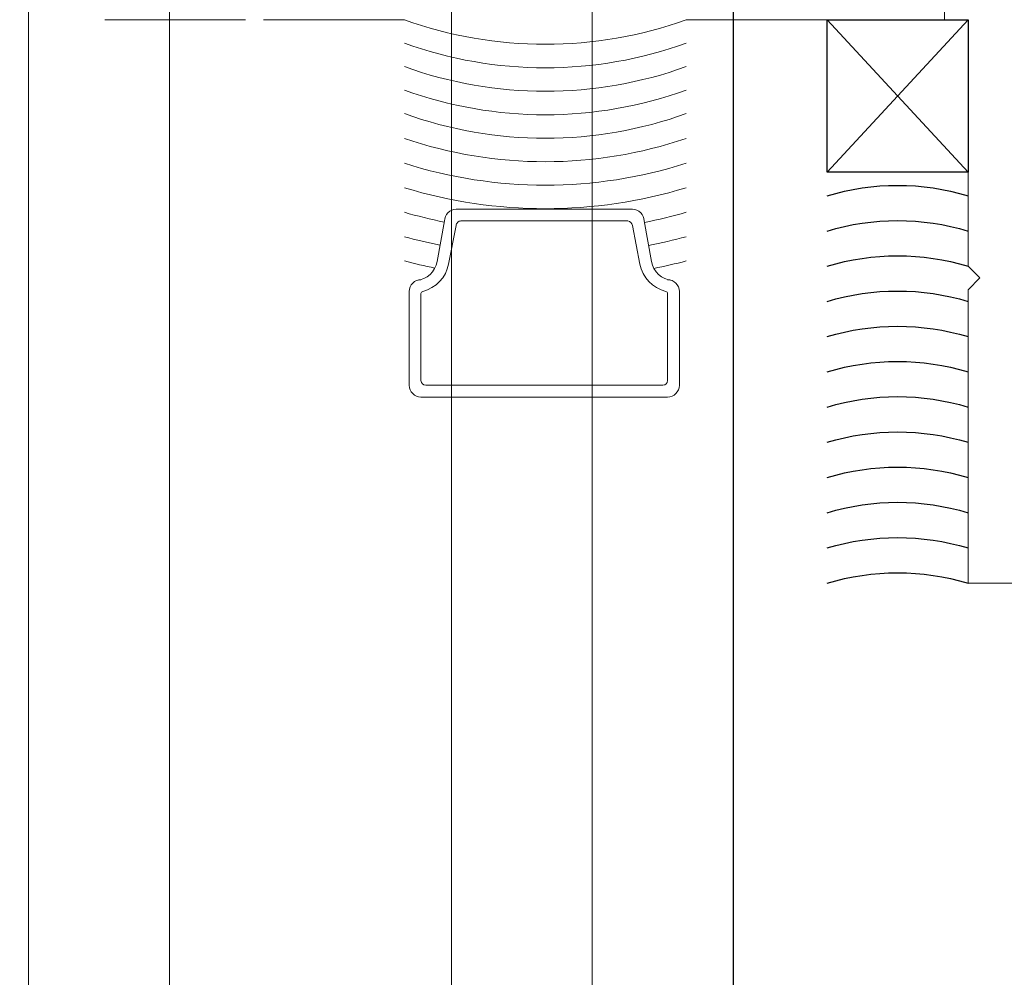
# Model space of a CAD drawing. Header units: inches. Extents: x -647532 to 3008597, y -136987 to 2557681.
# Tile 128 of 153: x 50033 to 50075, y 48724 to 48764. Entities that reach past the tile are written whole.
import ezdxf
from ezdxf import colors
from ezdxf.entities.mleader import LeaderData, LeaderLine
from ezdxf.enums import TextEntityAlignment as Align
from ezdxf.math import Vec2, Vec3

# ---------------------------------------------------------------- set-up
doc = ezdxf.new("R2010")
doc.units = ezdxf.units.IN
doc.header["$MEASUREMENT"] = 0
doc.layers.add('ARCH', color=8, linetype='Continuous')
for name, color, linetype, lineweight in [('FURN', 8, 'Continuous', 5), ('FURN-HATCH', 8, 'Continuous', 5), ('YD-EXTERNAL 1', 8, 'Continuous', 5)]:
    doc.layers.add(name, color=color, linetype=linetype, lineweight=lineweight)
doc.styles.add('ARIAL', font='arial.ttf')
doc.styles.get("Standard").update_dxf_attribs({"font": 'arial.ttf'})

# ---------------------------------------------------------------- blocks, each defined once
blk = doc.blocks.new('BIAL-IT1I-KGD-001-IN-DWG-141 LEVEL 2 - OVERALL FIRE EXIT PLAN$0$A$C4C907AF7')
at = {"lineweight": -3, "ltscale": 1000}
for p, q in [((82.00018323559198, 89.56171869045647), (75.50018323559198, 83.56171869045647)), ((75.50018323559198, 89.56171869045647), (82.00018323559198, 83.56171869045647))]:
    blk.add_line(p, q, dxfattribs=at)
for p, q in [((82.00018323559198, 77.56171869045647), (82.00018323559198, 83.56171869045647)), ((66.42739105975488, 77.26954143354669), (70.42739105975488, 77.26954143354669)), ((65.92739105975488, 76.76954143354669), (65.92739105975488, 71.51954143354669)), ((66.62739105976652, 76.76954143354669), (70.33163245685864, 76.76954143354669)), ((66.42739105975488, 76.5695414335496), (66.42739105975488, 71.51954143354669)), ((73.42739105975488, 75.76954143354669), (71.70476140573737, 76.08010425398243)), ((73.22739105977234, 75.26954143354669), (71.59151093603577, 75.59267212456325)), ((73.42739105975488, 71.51954143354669), (73.42739105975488, 75.0695414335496)), ((73.92739105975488, 71.51954143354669), (73.92739105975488, 75.26954143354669)), ((65.92739105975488, 66.26954143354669), (65.92739105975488, 71.51954143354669)), ((66.42739105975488, 66.46954143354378), (66.42739105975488, 71.51954143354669)), ((73.42739105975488, 71.51954143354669), (73.42739105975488, 67.96954143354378)), ((73.92739105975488, 71.51954143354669), (73.92739105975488, 67.76954143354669)), ((73.22739105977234, 67.76954143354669), (71.59151093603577, 67.44641074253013)), ((73.42739105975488, 67.26954143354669), (71.70476140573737, 66.95897861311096)), ((66.62739105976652, 66.26954143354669), (70.33163245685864, 66.26954143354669)), ((70.42739105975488, 65.76954143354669), (66.42739105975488, 65.76954143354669)), ((82.00018323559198, 59.56171869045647), (82.00018323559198, 65.56171869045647)), ((82.00018323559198, 52.80171869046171), (82.00018323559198, 58.80171869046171))]:
    blk.add_line(p, q)
at = {"linetype": 'ByBlock'}
blk.add_lwpolyline([(83.00018323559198, 88.56171869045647), (82.00018323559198, 88.56171869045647), (82.00018323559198, 89.56171869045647), (71.50018325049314, 89.56171869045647), (71.00018325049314, 90.06171869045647), (70.50018325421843, 89.56171869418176), (58.00018325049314, 89.56171869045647), (58.00018323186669, 117.56171867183), (84.00018265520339, 117.5617186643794)], dxfattribs=at)
at = {"lineweight": -3, "ltscale": 1000}
blk.add_lwpolyline([(82.00018323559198, 89.56171869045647), (75.50018323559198, 89.56171869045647), (75.50018323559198, 83.56171869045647), (82.00018323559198, 83.56171869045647)], close=True, dxfattribs=at)
for centre in [(48.09603650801, 86.56171868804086), (49.59603650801, 86.56171868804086), (51.09603650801, 86.56171868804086), (52.59603650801, 86.56171868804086), (54.09603650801, 86.56171868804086), (55.59603650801, 86.56171868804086), (57.09603650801, 86.56171868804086), (58.59603650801, 86.56171868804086), (60.09603650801, 86.56171868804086), (61.59603650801, 86.56171868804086), (63.09603650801, 86.56171868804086), (64.59603650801, 86.56171868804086)]:
    blk.add_arc(centre, 10.34853239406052, 343.1482594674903, 16.85174053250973, dxfattribs=at)
for centre, radius, start, end in [((66.42739105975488, 76.76954143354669), 0.5, 90, 180), ((70.42739105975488, 76.76954143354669), 0.5, 0, 90), ((94.6243773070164, 71.56171869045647), 23.67381759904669, 165.31856315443, 168.7389894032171), ((94.6243773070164, 71.56171869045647), 22.67381759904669, 164.6554831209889, 168.8194311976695), ((94.6243773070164, 71.56171869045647), 21.67381759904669, 163.9287980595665, 168.7750955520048), ((94.6243773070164, 71.56171869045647), 20.67381759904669, 163.128743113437, 196.871256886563), ((94.6243773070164, 71.56171869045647), 19.67381759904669, 162.2434090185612, 197.7565909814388), ((94.6243773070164, 71.56171869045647), 18.67381759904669, 161.258106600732, 198.741893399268), ((94.6243773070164, 71.56171869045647), 17.67381759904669, 160.1544855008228, 199.8455144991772), ((95.6243773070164, 71.56171869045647), 17.67381759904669, 160.1544855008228, 199.8455144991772), ((96.6243773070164, 71.56171869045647), 17.67381759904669, 160.1544855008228, 199.8455144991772), ((97.6243773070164, 71.56171869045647), 17.67381759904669, 160.1544855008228, 199.8455144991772), ((98.6243773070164, 71.56171869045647), 17.67381759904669, 160.1544855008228, 199.8455144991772), ((66.62739105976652, 76.5695414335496), 0.2, 90, 180), ((70.33163245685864, 76.66954143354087), 0.1, 14.28148382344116, 90), ((71.88218526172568, 77.06423878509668), 1, 185.6105640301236, 259.7802574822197), ((71.88218526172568, 77.06423878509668), 1.5, 194.2814838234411, 258.8263681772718), ((73.42739105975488, 75.26954143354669), 0.5, 0, 90), ((73.22739105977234, 75.0695414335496), 0.2, 0, 90), ((73.22739105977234, 67.96954143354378), 0.2, 270, 0), ((73.42739105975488, 67.76954143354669), 0.5, 270, 0), ((71.88218526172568, 65.97484408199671), 1.5, 101.1736318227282, 165.7185161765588), ((94.6243773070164, 71.56171869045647), 22.67381759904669, 191.3903836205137, 195.344516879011), ((94.6243773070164, 71.56171869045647), 21.67381759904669, 191.4444034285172, 196.0712019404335), ((71.88218526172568, 65.97484408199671), 1, 100.2197425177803, 174.3894359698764), ((94.6243773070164, 71.56171869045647), 23.67381759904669, 191.4492157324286, 194.6814368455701), ((66.42739105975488, 66.26954143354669), 0.5, 180, 270), ((66.62739105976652, 66.46954143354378), 0.2, 180, 270), ((70.33163245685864, 66.36954143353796), 0.1, 270, 345.7185161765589), ((70.42739105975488, 66.26954143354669), 0.5, 270, 0)]:
    blk.add_arc(centre, radius, start, end)
blk = doc.blocks.new('BIAL-IT1I-KGD-001-IN-DWG-141 LEVEL 2 - OVERALL FIRE EXIT PLAN$0$TYPE 2')
at = {"lineweight": -3, "ltscale": 1000}
blk.add_line((142.5001832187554, 89.56191171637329), (4058.00018323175, 89.56191171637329), dxfattribs=at)
for points in [[(4082.000183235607, 77.56171869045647), (118.0001832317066, 77.56171869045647), (118.0001832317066, 83.56171869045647), (4082.000183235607, 83.56171869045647)], [(4082.000183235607, 59.56171869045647), (118.0001832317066, 59.56171869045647), (118.0001832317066, 65.56171869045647), (4082.000183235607, 65.56171869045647)]]:
    blk.add_lwpolyline(points)
blk = doc.blocks.new('_TagSlot')
at = {"color": 0, "linetype": 'ByBlock', "lineweight": -2, "transparency": 16777216}
for p, q in [((-4, 4), (4, 4)), ((-4, -4), (4, -4))]:
    blk.add_line(p, q, dxfattribs=at)
for centre, start, end in [((-4, 0), 90, 270), ((4, 0), 270, 90)]:
    blk.add_arc(centre, 4, start, end, dxfattribs=at)
at = {"layer": 'FURN', "color": 0, "transparency": 16777216, "style": 'ARIAL'}
blk.add_attdef('M-01', text='', height=2.5, dxfattribs=at).set_placement((0, -1.5), align=Align.CENTER)
blk = doc.blocks.new('_DotSmall')
at = {"color": 0, "linetype": 'ByBlock', "const_width": 0.5}
blk.add_lwpolyline([(-0.0625, 0, 1), (0.0625, 0, 1)], format="xyb", close=True, dxfattribs=at)
blk = doc.blocks.new('ARCH')
at = {"layer": 'YD-EXTERNAL 1', "rotation": 269.9999999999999}
blk.add_blockref('BIAL-IT1I-KGD-001-IN-DWG-141 LEVEL 2 - OVERALL FIRE EXIT PLAN$0$TYPE 2', (49974.04418106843, 52662.36308574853), dxfattribs=at)
at = {"layer": 'YD-EXTERNAL 1', "xscale": -1, "rotation": 269.9999999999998}
blk.add_blockref('BIAL-IT1I-KGD-001-IN-DWG-141 LEVEL 2 - OVERALL FIRE EXIT PLAN$0$A$C4C907AF7', (49984.04418106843, 48682.36271928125), dxfattribs=at)
at = {"layer": 'FURN-HATCH', "linetype": 'Continuous'}
ml = blk.add_multileader_block('Standard', dxfattribs=at)
ml.set_content('_TagSlot', color=256, scale=-11.71874999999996)
ml.set_attribute('M-01', 'VNR1', width=0)
ml.set_leader_properties(color=256, linetype='ByLayer', lineweight=-1)
ml.set_arrow_properties(name='DOTSMALL')
ml.build(insert=Vec2(0, 0))
ml.multileader.update_dxf_attribs({"dogleg_length": 115.8088815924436, "arrow_head_size": 28.23522304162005})
ctx = ml.context
ctx.base_point, ctx.char_height, ctx.arrow_head_size, ctx.landing_gap_size, ctx.plane_origin, ctx.plane_x_axis, ctx.plane_y_axis = Vec3(101476.3461992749, 52296.96173384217), 200, 28.23522304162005, 4, Vec3(100757.023984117, 52076.67181199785), Vec3(1, -4.898587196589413e-16), Vec3(4.898587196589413e-16, 1)
notes = []
notes.append((ctx, [(0, (0, 0, 0), (0, 0), (1, 0), 1, [])]))
ctx.block.insert, ctx.block.rotation, ctx.block.scale = Vec3(101570.0961992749, 52296.96173384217), 3.141592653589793, Vec3(-11.71874999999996, 11.71874999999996, 11.71874999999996)
ml = blk.add_multileader_block('Standard', dxfattribs=at)
ml.set_content('_TagSlot', color=256, scale=-11.71874999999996)
ml.set_attribute('M-01', 'VNR1', width=0)
ml.set_leader_properties(color=256, linetype='ByLayer', lineweight=-1)
ml.set_arrow_properties(name='DOTSMALL')
ml.build(insert=Vec2(0, 0))
ml.multileader.update_dxf_attribs({"dogleg_length": 115.8088815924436, "arrow_head_size": 28.23522304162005})
ctx = ml.context
ctx.base_point, ctx.char_height, ctx.arrow_head_size, ctx.landing_gap_size, ctx.plane_origin, ctx.plane_x_axis, ctx.plane_y_axis = Vec3(97954.6691702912, 52254.91666523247), 200, 28.23522304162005, 4, Vec3(97235.3469551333, 52034.62674338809), Vec3(1, -4.898587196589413e-16), Vec3(4.898587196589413e-16, 1)
notes.append((ctx, [(0, (0, 0, 0), (0, 0), (1, 0), 1, [])]))
ctx.block.insert, ctx.block.rotation, ctx.block.scale = Vec3(98048.4191702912, 52254.91666523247), 3.141592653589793, Vec3(-11.71874999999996, 11.71874999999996, 11.71874999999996)
ml = blk.add_multileader_block('Standard', dxfattribs=at)
ml.set_content('_TagSlot', color=256, scale=-11.71874999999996)
ml.set_attribute('M-01', 'VNR1', width=0)
ml.set_leader_properties(color=256, linetype='ByLayer', lineweight=-1)
ml.set_arrow_properties(name='DOTSMALL')
ml.build(insert=Vec2(0, 0))
ml.multileader.update_dxf_attribs({"dogleg_length": 115.8088815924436, "arrow_head_size": 28.23522304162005})
ctx = ml.context
ctx.base_point, ctx.char_height, ctx.arrow_head_size, ctx.landing_gap_size, ctx.plane_origin, ctx.plane_x_axis, ctx.plane_y_axis = Vec3(99751.23353746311, 51693.27222738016), 200, 28.23522304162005, 4, Vec3(99031.9113223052, 51472.98230553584), Vec3(1, -4.898587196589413e-16), Vec3(4.898587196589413e-16, 1)
notes.append((ctx, [(0, (0, 0, 0), (0, 0), (1, 0), 1, [])]))
ctx.block.insert, ctx.block.rotation, ctx.block.scale = Vec3(99844.98353746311, 51693.27222738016), 3.141592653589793, Vec3(-11.71874999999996, 11.71874999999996, 11.71874999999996)
for ctx, leaders in notes:
    for number, flags, end, landing, length, lines in leaders:
        leader = LeaderData()
        leader.index, (leader.has_last_leader_line, leader.has_dogleg_vector, leader.attachment_direction) = number, flags
        leader.last_leader_point, leader.dogleg_vector, leader.dogleg_length = Vec3(end), Vec3(landing), length
        for number, points, colour, breaks in lines:
            line = LeaderLine()
            line.index, line.vertices, line.color, line.breaks = number, Vec3.list(points), colors.encode_raw_color(colour), breaks
            leader.lines.append(line)
        ctx.leaders.append(leader)

msp = doc.modelspace()

# ---------------------------------------------------------------- block references
at = {"layer": 'ARCH'}
msp.add_blockref('ARCH', (0, 0), dxfattribs=at)

doc.saveas('drawing.dxf')
